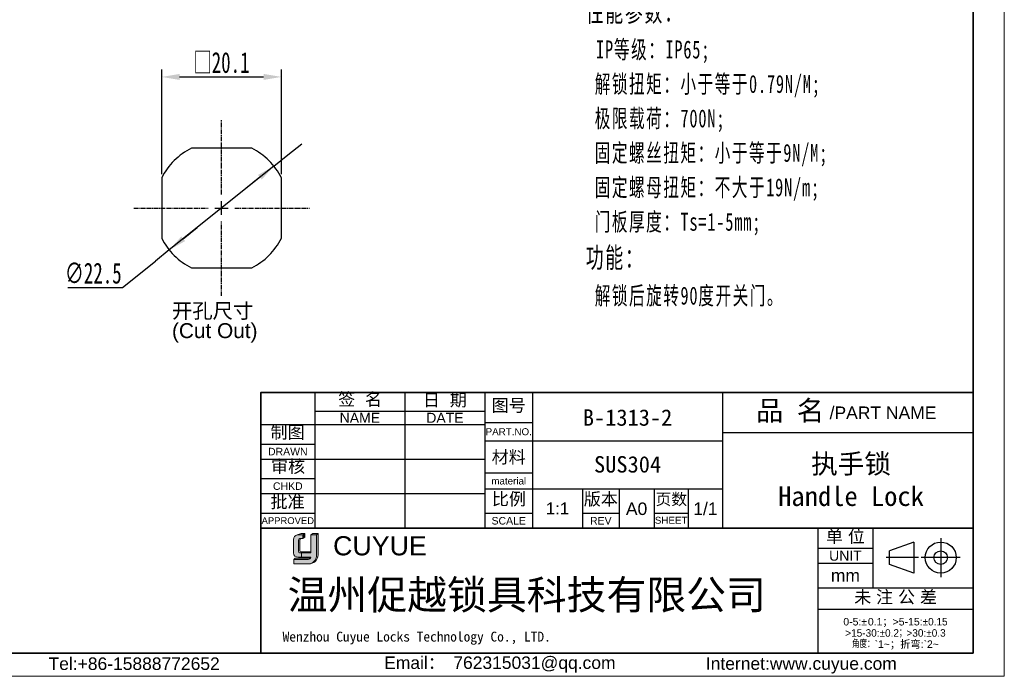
# Model space of a CAD drawing. Header units: millimetres. Extents: x 3052 to 3364, y 1631 to 1851.
# Tile 8 of 9: x 3199 to 3364, y 1631 to 1741. Entities that reach past the tile are written whole.
import ezdxf

# ---------------------------------------------------------------- set-up
doc = ezdxf.new("R2010")
doc.units = ezdxf.units.MM
doc.linetypes.add('CENTER', pattern=[10.159999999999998, 6.35, -1.27, 1.27, -1.27])
doc.linetypes.add('CENTER2', pattern=[1.125, 0.75, -0.125, 0.125, -0.125])
for name, color, linetype, lineweight in [('0007', 7, 'Continuous', 5), ('实线层', 7, 'Continuous', 25), ('尺寸线层', 3, 'Continuous', 18), ('粗实线层', 7, 'Continuous', 35), ('细实线层', 3, 'Continuous', 18)]:
    doc.layers.add(name, color=color, linetype=linetype, lineweight=lineweight)
doc.layers.add('中心线层', color=1, linetype='CENTER')
doc.styles.add('ARIAL', font='arial.ttf')
doc.styles.get("Standard").update_dxf_attribs({"font": 'arial.ttf'})
doc.styles.add('TEXTSTYLE_2', font='arial.ttf')
doc.styles.add('TEXTSTYLE_3', font='arial.ttf')
doc.styles.add('TEXTSTYLE_4', font='arial.ttf')
doc.styles.add('标准', font='txt', dxfattribs={"width": 0.667})
doc.dimstyles.new('对齐', dxfattribs={"dimtxt": 3, "dimasz": 2.5, "dimexe": 1.25, "dimexo": 0.625, "dimtad": 1, "dimdsep": 46, "dimtxsty": '标准', "dimcen": 2.5, "dimclrd": 3, "dimclre": 3, "dimclrt": 3, "dimadec": 0, "dimazin": 0, "dimtm": 1e-09, "dimtfac": 0.7, "dimtmove": 0, "dimatfit": 3, "dimfxl": 1, "dimarcsym": 0})
doc.dimstyles.new('水平', dxfattribs={"dimtxt": 3, "dimasz": 2.5, "dimexe": 1.25, "dimexo": 0.625, "dimtad": 1, "dimtih": 1, "dimtoh": 1, "dimdsep": 46, "dimtxsty": '标准', "dimcen": 2.5, "dimclrd": 3, "dimclre": 3, "dimclrt": 3, "dimadec": 0, "dimazin": 0, "dimtm": 1e-09, "dimtfac": 0.7, "dimtmove": 0, "dimatfit": 3, "dimfxl": 1, "dimarcsym": 0})

# ---------------------------------------------------------------- blocks, each defined once
blk = doc.blocks.new('*D27')
at = {"layer": 'Defpoints', "color": 0, "transparency": 16777216}
for p in [(3242.941073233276, 1731.540572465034), (3222.841073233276, 1714.589586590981), (3242.941073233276, 1714.589586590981)]:
    blk.add_point(p, dxfattribs=at)
at = {"layer": '尺寸线层', "color": 3, "lineweight": -2, "transparency": 16777216}
for p, q in [((3222.841073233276, 1715.214586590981), (3222.841073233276, 1732.790572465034)), ((3242.941073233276, 1715.214586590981), (3242.941073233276, 1732.790572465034)), ((3225.841073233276, 1731.540572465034), (3239.941073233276, 1731.540572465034))]:
    blk.add_line(p, q, dxfattribs=at)
at = {"layer": '尺寸线层', "color": 3, "transparency": 16777216}
for points in [[(3225.841073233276, 1732.040572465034), (3225.841073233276, 1731.040572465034), (3222.841073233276, 1731.540572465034)], [(3239.941073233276, 1732.040572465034), (3239.941073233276, 1731.040572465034), (3242.941073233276, 1731.540572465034)]]:
    blk.add_solid(points, dxfattribs=at)
at = {"layer": '尺寸线层', "color": 3, "transparency": 16777216, "insert": (3232.891073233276, 1733.915572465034), "char_height": 3.5, "width": 16.02515243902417, "attachment_point": 5, "style": '标准'}
blk.add_mtext('□20.1', dxfattribs=at)
blk = doc.blocks.new('*D28')
at = {"layer": 'Defpoints', "color": 0, "transparency": 16777216}
for p in [(3241.664904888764, 1716.575372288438), (3224.117241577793, 1702.492421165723)]:
    blk.add_point(p, dxfattribs=at)
at = {"layer": '尺寸线层', "color": 3, "lineweight": -2, "transparency": 16777216}
for p, q in [((3244.004593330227, 1718.4530991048), (3246.34428177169, 1720.330825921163)), ((3241.664904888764, 1716.575372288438), (3244.004593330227, 1718.4530991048)), ((3241.664904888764, 1716.575372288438), (3224.117241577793, 1702.492421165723)), ((3239.325216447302, 1714.697645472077), (3236.985528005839, 1712.819918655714)), ((3226.456930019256, 1704.370147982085), (3228.796618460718, 1706.247874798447)), ((3224.117241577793, 1702.492421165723), (3221.77755313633, 1700.614694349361)), ((3216.278657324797, 1696.201532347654), (3221.77755313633, 1700.614694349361)), ((3207.072708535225, 1696.201532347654), (3216.278657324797, 1696.201532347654))]:
    blk.add_line(p, q, dxfattribs=at)
at = {"layer": '尺寸线层', "color": 3, "transparency": 16777216}
for points in [[(3239.012261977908, 1715.087593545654), (3239.638170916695, 1714.307697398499), (3241.664904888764, 1716.575372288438)], [(3226.143975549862, 1704.760096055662), (3226.769884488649, 1703.980199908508), (3224.117241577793, 1702.492421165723)]]:
    blk.add_solid(points, dxfattribs=at)
at = {"layer": '尺寸线层', "color": 3, "transparency": 16777216, "insert": (3211.363182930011, 1698.576532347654), "char_height": 3.5, "width": 18.46798780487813, "attachment_point": 5, "style": '标准'}
blk.add_mtext('∅22.5', dxfattribs=at)
blk = doc.blocks.new('*U15')
at = {"layer": '中心线层', "color": 0, "linetype": 'CENTER2', "transparency": 16777216}
for p, q in [((0, 2.250000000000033), (0, 14.75000000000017)), ((-14.75000000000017, 0), (-2.250000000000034, 0)), ((2.250000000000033, 0), (14.75000000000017, 0)), ((0, -14.75000000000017), (0, -2.250000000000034))]:
    blk.add_line(p, q, dxfattribs=at)
at = {"layer": '中心线层', "color": 0, "linetype": 'Continuous', "transparency": 16777216}
for p, q in [((-1.125000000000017, 0), (1.125000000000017, 0)), ((0, -1.125000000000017), (0, 1.125000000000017))]:
    blk.add_line(p, q, dxfattribs=at)

msp = doc.modelspace()

# ---------------------------------------------------------------- hatches: boundary and pattern name
at = {"layer": '实线层'}
h = msp.add_hatch(color=30, dxfattribs=at)
edge = h.paths.add_edge_path(flags=0)
edge.add_arc((3246.118596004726, 1653.741536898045), 0.3000428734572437, 103.89623382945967, 180.1196323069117, ccw=False)
edge.add_line((3246.046536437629, 1654.032798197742), (3246.515669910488, 1654.032798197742))
edge.add_line((3246.515669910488, 1654.032798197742), (3246.515669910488, 1654.674768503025))
edge.add_line((3246.515669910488, 1654.674768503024), (3245.572865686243, 1654.674768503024))
edge.add_arc((3245.868279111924, 1653.789335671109), 0.9334133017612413, 108.4506221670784, 173.4013944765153)
edge.add_line((3244.941049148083, 1653.896596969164), (3244.941049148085, 1651.6294917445))
edge.add_arc((3245.739743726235, 1651.703898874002), 0.8021530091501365, 185.3223660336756, 272.7233690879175)
edge.add_line((3245.777857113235, 1650.902651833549), (3246.280492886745, 1650.902651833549))
edge.add_line((3246.280492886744, 1650.902651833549), (3246.280492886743, 1651.6294917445))
edge.add_line((3246.280492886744, 1651.629491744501), (3246.054223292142, 1651.629491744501))
edge.add_arc((3246.035356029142, 1651.845653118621), 0.216983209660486, 177.6597996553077, 274.98831874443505, ccw=False)
edge.add_line((3245.818553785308, 1651.85451316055), (3245.81855378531, 1653.740910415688))
h = msp.add_hatch(color=256, dxfattribs=at)
h.paths.add_polyline_path([(3246.2585714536, 1654.865714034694), (3245.572865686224, 1654.674768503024), (3246.515669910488, 1654.674768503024), (3246.839922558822, 1654.865714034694)], flags=0)
h.paths.add_polyline_path([(3247.896650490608, 1654.674768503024), (3248.815147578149, 1654.674768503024), (3249.085084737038, 1654.865714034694), (3248.235226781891, 1654.865714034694)], flags=0)
msp.add_hatch(color=256, dxfattribs=at).paths.add_polyline_path([(3246.515669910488, 1654.032798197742), (3246.839922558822, 1654.27917399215), (3246.839922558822, 1654.865714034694), (3246.515669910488, 1654.674768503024)], flags=0)
h = msp.add_hatch(color=256, dxfattribs=at)
edge = h.paths.add_edge_path(flags=0)
edge.add_line((3249.085084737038, 1654.865714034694), (3248.815147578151, 1654.674768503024))
edge.add_line((3248.815147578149, 1654.674768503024), (3248.815147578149, 1651.308645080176))
edge.add_arc((3247.291661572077, 1651.249223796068), 1.524644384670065, -71.74154242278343, 2.2336036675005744, ccw=False)
edge.add_arc((3247.51672131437, 1651.349772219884), 1.568902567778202, 279.2658368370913, 358.4978790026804)
edge.add_line((3249.085084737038, 1651.308645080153), (3249.085084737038, 1654.865714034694))
h = msp.add_hatch(color=256, dxfattribs=at)
edge = h.paths.add_edge_path(flags=0)
edge.add_line((3246.03493195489, 1651.985054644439), (3246.03493195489, 1653.74091041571))
edge.add_arc((3246.334974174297, 1653.741536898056), 0.3000428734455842, 103.89623382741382, 180.1196323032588, ccw=False)
edge.add_line((3246.262914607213, 1654.032798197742), (3246.04653643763, 1654.032798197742))
edge.add_arc((3246.11859600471, 1653.741536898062), 0.3000428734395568, 103.8962338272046, 180.1196323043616)
edge.add_line((3245.818553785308, 1653.74091041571), (3245.818553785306, 1651.854513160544))
edge.add_arc((3246.03535602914, 1651.845653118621), 0.2169832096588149, 177.6597996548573, 274.9883187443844)
edge.add_line((3246.05422329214, 1651.629491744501), (3247.896650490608, 1651.629491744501))
edge.add_line((3247.896650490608, 1651.629491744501), (3247.896650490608, 1651.812150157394))
edge.add_line((3247.896650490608, 1651.812150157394), (3246.173412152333, 1651.812150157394))
edge.add_arc((3246.205413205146, 1651.979687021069), 0.1705657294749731, 178.1966309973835, 259.1862447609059, ccw=False)
h = msp.add_hatch(color=256, dxfattribs=at)
edge = h.paths.add_edge_path(flags=0)
edge.add_line((3245.235631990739, 1650.72993180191), (3245.042503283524, 1650.517386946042))
edge.add_line((3245.042503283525, 1650.517386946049), (3247.43853626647, 1650.517386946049))
edge.add_arc((3247.350752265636, 1651.08677164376), 0.5761119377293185, 278.7644802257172, 323.8869948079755)
edge.add_line((3247.816167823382, 1650.747222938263), (3245.235631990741, 1650.72993180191))
at = {"layer": '尺寸线层'}
h = msp.add_hatch(color=179, dxfattribs=at)
edge = h.paths.add_edge_path(flags=0)
edge.add_line((3248.815147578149, 1654.674768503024), (3247.896650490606, 1654.674768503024))
edge.add_line((3247.896650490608, 1654.674768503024), (3247.896650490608, 1651.629491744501))
edge.add_line((3247.896650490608, 1651.629491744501), (3246.280492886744, 1651.629491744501))
edge.add_line((3246.280492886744, 1651.629491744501), (3246.280492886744, 1650.902651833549))
edge.add_line((3246.280492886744, 1650.902651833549), (3247.896650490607, 1650.902651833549))
edge.add_arc((3247.35075223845, 1651.086771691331), 0.5761119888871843, 278.7644821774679, 341.36184450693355, ccw=False)
edge.add_line((3247.438536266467, 1650.517386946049), (3245.042503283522, 1650.517386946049))
edge.add_line((3245.042503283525, 1650.517386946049), (3245.042503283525, 1649.781095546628))
edge.add_line((3245.042503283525, 1649.781095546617), (3247.490098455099, 1649.781095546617))
edge.add_arc((3247.516721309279, 1651.349771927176), 1.568902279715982, 269.0276957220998, 279.2658387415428)
edge.add_arc((3247.291661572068, 1651.249223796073), 1.524644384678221, 288.258457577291, 362.2336036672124)
edge.add_line((3248.815147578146, 1651.30864508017), (3248.815147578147, 1654.67476850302))

# ---------------------------------------------------------------- linework, layer by layer
for p, q in [((3239.473181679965, 1678.554697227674), (3239.473181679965, 1656.068656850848)), ((3248.543960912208, 1678.553119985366), (3248.543960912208, 1655.792593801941)), ((3263.661653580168, 1678.553119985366), (3263.661653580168, 1655.792593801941)), ((3277.098820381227, 1678.572532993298), (3277.098820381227, 1655.728019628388)), ((3277.099602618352, 1678.553119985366), (3277.099602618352, 1655.792593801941)), ((3285.077602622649, 1678.572532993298), (3285.077602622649, 1655.728019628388)), ((3316.98978865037, 1678.553994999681), (3316.98978865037, 1655.709481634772)), ((3316.992731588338, 1678.572532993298), (3316.992731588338, 1655.728019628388)), ((3248.543960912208, 1675.445594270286), (3277.099602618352, 1675.445594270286)), ((3239.473345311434, 1673.17794037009), (3277.099602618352, 1673.17794037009)), ((3277.098820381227, 1673.53330210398), (3285.077602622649, 1673.53330210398)), ((3316.98978865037, 1671.835020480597), (3359.012601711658, 1671.835020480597)), ((3239.473345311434, 1669.90244029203), (3248.543960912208, 1669.90244029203)), ((3277.098820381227, 1670.425776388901), (3316.992731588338, 1670.425776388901)), ((3239.473345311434, 1667.382824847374), (3277.099602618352, 1667.382824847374)), ((3239.473345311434, 1664.107324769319), (3248.543960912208, 1664.107324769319)), ((3277.098820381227, 1665.050596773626), (3285.077602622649, 1665.050596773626)), ((3239.473345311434, 1661.587709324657), (3277.099602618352, 1661.587709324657)), ((3277.098820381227, 1662.363006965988), (3316.992731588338, 1662.363006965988)), ((3293.476320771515, 1662.363006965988), (3293.476320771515, 1655.728019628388)), ((3299.607385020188, 1662.363006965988), (3299.607385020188, 1655.728019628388)), ((3305.486487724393, 1662.363006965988), (3305.486487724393, 1655.728019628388)), ((3311.197616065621, 1662.363006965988), (3311.197616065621, 1655.728019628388)), ((3239.473345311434, 1658.312209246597), (3248.543960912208, 1658.312209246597)), ((3277.098820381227, 1658.331622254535), (3285.077602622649, 1658.331622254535)), ((3293.476320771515, 1658.331622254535), (3299.607385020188, 1658.331622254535)), ((3305.486487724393, 1658.331622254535), (3311.197616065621, 1658.331622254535)), ((3316.98978865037, 1655.728019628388), (3316.992731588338, 1655.728019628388)), ((3332.976657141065, 1655.792593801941), (3332.976657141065, 1634.880155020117)), ((3332.976739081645, 1655.785856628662), (3332.976739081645, 1634.789430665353)), ((3342.215329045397, 1655.785856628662), (3342.215329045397, 1645.791382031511)), ((3349.091748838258, 1653.459273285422), (3344.987735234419, 1651.973127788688)), ((3349.091748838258, 1653.459273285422), (3349.091748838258, 1648.228039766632)), ((3353.590109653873, 1654.132440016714), (3353.590109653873, 1647.55487303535)), ((3332.976739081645, 1652.426369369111), (3342.215329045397, 1652.426369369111)), ((3344.987735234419, 1649.714185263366), (3344.987735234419, 1651.973127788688)), ((3332.976739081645, 1649.906753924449), (3342.215329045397, 1649.906753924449)), ((3349.835045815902, 1650.843656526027), (3344.406797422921, 1650.843656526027)), ((3349.091748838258, 1648.228039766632), (3344.987735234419, 1649.714185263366)), ((3356.878893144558, 1650.843656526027), (3350.301326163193, 1650.843656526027)), ((3332.976739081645, 1645.791382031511), (3359.012765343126, 1645.791382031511)), ((3332.976739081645, 1642.179933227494), (3359.012765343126, 1642.179933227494))]:
    msp.add_line(p, q)
for points in [[(3237.946763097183, 1719.583896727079), (3227.835383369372, 1719.583896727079)], [(3222.841073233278, 1714.589586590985), (3222.841073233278, 1704.478206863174)], [(3242.941073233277, 1704.478206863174), (3242.941073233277, 1714.589586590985)], [(3227.835383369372, 1699.48389672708), (3237.946763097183, 1699.48389672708)]]:
    msp.add_lwpolyline(points)
for radius in [2.615616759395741, 1.129471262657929]:
    msp.add_circle((3353.590109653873, 1650.843656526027), radius)
for radius, start, end in [(11.24999999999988, 116.7048522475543, 153.2951477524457), (11.25000000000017, 26.7048522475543, 63.29514775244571), (11.25000000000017, 206.7048522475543, 243.2951477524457), (11.24999999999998, 296.7048522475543, 333.2951477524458)]:
    msp.add_arc((3232.891073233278, 1709.533896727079), radius, start, end)
at = {"layer": '0007'}
for p, q in [((3245.572865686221, 1654.674768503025), (3246.2585714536, 1654.865714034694)), ((3245.572865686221, 1654.674768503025), (3246.515669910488, 1654.674768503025)), ((3246.2585714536, 1654.865714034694), (3246.839922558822, 1654.865714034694)), ((3246.515669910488, 1654.674768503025), (3246.839922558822, 1654.865714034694)), ((3246.515669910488, 1654.032798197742), (3246.515669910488, 1654.674768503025)), ((3246.515669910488, 1654.032798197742), (3246.839922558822, 1654.27917399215)), ((3246.839922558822, 1654.27917399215), (3246.839922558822, 1654.865714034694)), ((3247.896650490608, 1654.674768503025), (3248.235226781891, 1654.865714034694)), ((3247.896650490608, 1654.674768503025), (3248.815147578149, 1654.674768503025)), ((3247.896650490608, 1651.629491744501), (3247.896650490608, 1654.674768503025)), ((3248.235226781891, 1654.865714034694), (3249.085084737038, 1654.865714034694)), ((3248.815147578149, 1654.674768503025), (3249.085084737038, 1654.865714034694)), ((3248.815147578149, 1654.674768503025), (3248.815147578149, 1651.308645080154)), ((3249.085084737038, 1654.865714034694), (3249.085084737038, 1651.308645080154)), ((3244.941049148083, 1651.629491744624), (3244.941049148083, 1653.896596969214)), ((3245.818553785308, 1651.854513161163), (3245.818553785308, 1653.74091039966)), ((3246.03493195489, 1651.985054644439), (3246.03493195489, 1653.74091039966)), ((3246.04653643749, 1654.032798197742), (3246.515669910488, 1654.032798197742)), ((3245.777857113, 1650.902651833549), (3247.896650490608, 1650.902651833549)), ((3246.054223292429, 1651.629491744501), (3247.896650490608, 1651.629491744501)), ((3246.173412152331, 1651.812150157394), (3247.896650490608, 1651.812150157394)), ((3246.280492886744, 1651.629491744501), (3246.280492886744, 1650.902651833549)), ((3245.042503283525, 1650.517386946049), (3245.235631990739, 1650.72993180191)), ((3245.042503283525, 1649.781095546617), (3245.042503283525, 1650.517386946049)), ((3245.042503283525, 1650.517386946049), (3247.438536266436, 1650.517386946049)), ((3245.042503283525, 1649.781095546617), (3247.490098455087, 1649.781095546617)), ((3245.235631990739, 1650.72993180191), (3247.816167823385, 1650.747222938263))]:
    msp.add_line(p, q, dxfattribs=at)
for centre, radius, start, end in [((3245.868279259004, 1653.789335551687), 0.9334134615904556, 108.4506284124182, 173.4013882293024), ((3246.118595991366, 1653.741536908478), 0.3000428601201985, 103.8962318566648, 180.1196373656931), ((3246.334974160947, 1653.741536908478), 0.3000428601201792, 103.8962318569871, 180.1196373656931), ((3245.739743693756, 1651.703898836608), 0.8021529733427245, 185.3223635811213, 272.7233715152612), ((3246.035356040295, 1651.845653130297), 0.2169832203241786, 177.6598026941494, 274.9883156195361), ((3246.205413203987, 1651.979687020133), 0.1705657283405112, 178.1966306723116, 259.1862450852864), ((3247.350752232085, 1651.086771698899), 0.5761119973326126, 278.7644826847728, 341.3618439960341), ((3247.516721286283, 1651.349772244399), 1.568902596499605, 269.0276967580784, 358.4978781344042), ((3247.291661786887, 1651.249223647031), 1.524644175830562, 288.2424993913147, 2.233609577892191)]:
    msp.add_arc(centre, radius, start, end, dxfattribs=at)
at = {"layer": '粗实线层'}
for p, q in [((3239.473345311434, 1655.792593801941), (3332.976657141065, 1655.792593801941)), ((3332.976739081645, 1655.785856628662), (3359.012765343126, 1655.785856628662))]:
    msp.add_line(p, q, dxfattribs=at)
msp.add_lwpolyline([(3071.173822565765, 1846.13276499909), (3359.012765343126, 1846.13276499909), (3359.012765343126, 1634.810368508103), (3071.173822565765, 1634.810368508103)], close=True, dxfattribs=at)
msp.add_lwpolyline([(3359.012601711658, 1678.553994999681), (3312.394159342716, 1678.553994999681), (3239.473345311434, 1678.553119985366), (3239.473345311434, 1634.789430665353)], dxfattribs=at)
at = {"layer": '细实线层'}
msp.add_lwpolyline([(3052.459552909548, 1851.381963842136), (3364.261964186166, 1851.381963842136), (3364.261964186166, 1630.915612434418), (3052.459552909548, 1630.915612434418)], close=True, dxfattribs=at)

# ---------------------------------------------------------------- block references
at = {"layer": '中心线层', "linetype": 'CENTER2'}
msp.add_blockref('*U15', (3232.891073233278, 1709.533896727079), dxfattribs=at)

# ---------------------------------------------------------------- texts
at = {"insert": (3224.567660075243, 1693.529005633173), "char_height": 2.5, "attachment_point": 1}
msp.add_mtext_dynamic_manual_height_columns('\\pxsm0.8;{\\fSimSun|b0|i0|c134|p2;开孔尺寸}\\P(Cut Out)', width=19.09413521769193, gutter_width=12.5, heights=[0], dxfattribs=at)
at = {"line_spacing_factor": 0.8999999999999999}
for s, insert, char_height, width, attachment_point, style in [('签  名', (3256.137574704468, 1678.474833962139), 2.099679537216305, 9.235309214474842, 2, 'TEXTSTYLE_2'), ('日  期', (3270.363012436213, 1678.366065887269), 2.099679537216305, 9.235309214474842, 2, 'TEXTSTYLE_2'), ('图号', (3281.088211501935, 1677.447281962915), 2.099679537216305, 6.151404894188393, 2, 'TEXTSTYLE_2'), ('{\\fSimSun|b0|i0|c0|p34;品 名}', (3328.30446127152, 1677.202774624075), 3.359487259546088, 12.30937128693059, 2, 'TEXTSTYLE_2'), ('/PART NAME', (3343.905685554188, 1676.212651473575), 2.099679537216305, 17.88240081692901, 2, 'TEXTSTYLE_3'), ('NAME', (3256.102807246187, 1675.151639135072), 1.679743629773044, 6.762685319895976, 2, 'TEXTSTYLE_3'), ('DATE', (3270.380628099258, 1675.151639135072), 1.679743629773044, 6.244400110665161, 2, 'TEXTSTYLE_3'), ('制图', (3243.98195242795, 1672.936791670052), 2.099679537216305, 6.151404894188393, 2, 'TEXTSTYLE_2'), ('PART.NO.', (3281.088211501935, 1672.567449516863), 1.17582054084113, 7.741182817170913, 2, 'TEXTSTYLE_3'), ('DRAWN', (3244.008653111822, 1669.272536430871), 1.259807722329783, 6.636236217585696, 2, 'TEXTSTYLE_3'), ('材料', (3281.088211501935, 1668.788026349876), 2.099679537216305, 6.151404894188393, 2, 'TEXTSTYLE_2'), ('审核', (3244.056284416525, 1667.199511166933), 2.099679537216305, 6.151404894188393, 2, 'TEXTSTYLE_2'), ('material', (3281.088211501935, 1664.294712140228), 1.17582054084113, 7.378383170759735, 2, 'TEXTSTYLE_3'), ('CHKD', (3244.008653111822, 1663.477420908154), 1.259807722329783, 4.978347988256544, 2, 'TEXTSTYLE_3'), ('批准', (3243.970729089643, 1661.265065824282), 2.099679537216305, 6.151404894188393, 2, 'TEXTSTYLE_2'), ('比例', (3281.123126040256, 1661.746028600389), 2.099679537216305, 6.151404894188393, 2, 'TEXTSTYLE_2'), ('版本', (3296.541852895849, 1661.732803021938), 2.099679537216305, 6.151404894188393, 2, 'TEXTSTYLE_2'), ('页数', (3308.372191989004, 1661.614310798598), 1.931705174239, 5.659292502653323, 2, 'TEXTSTYLE_2'), ('A0', (3302.54693637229, 1660.095353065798), 2.099679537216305, 3.083904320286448, 2, 'TEXTSTYLE_2'), ('1/1', (3314.09517382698, 1660.095353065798), 2.099679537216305, 4.625856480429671, 2, 'TEXTSTYLE_2'), ('APPROVED', (3244.008653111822, 1657.619314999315), 1.133826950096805, 8.783997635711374, 2, 'TEXTSTYLE_3'), ('SCALE', (3281.088211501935, 1657.659724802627), 1.259807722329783, 5.760459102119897, 2, 'TEXTSTYLE_3'), ('REV', (3296.541852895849, 1657.659724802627), 1.259807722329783, 2.732813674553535, 2, 'TEXTSTYLE_4'), ('SHEET', (3308.342051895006, 1657.70171839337), 1.17582054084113, 4.858335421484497, 2, 'TEXTSTYLE_4'), ('CUYUE', (3251.608118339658, 1654.436744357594), 3.216940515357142, 35.84719737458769, 1, 'TEXTSTYLE_2'), ('单 位', (3337.596034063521, 1655.474781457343), 2.099679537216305, 7.693357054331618, 2, 'TEXTSTYLE_2'), ('UNIT', (3337.596034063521, 1652.00643346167), 1.679743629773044, 5.463850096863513, 2, 'TEXTSTYLE_3'), ('mm', (3337.596034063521, 1648.89890774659), 2.099679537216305, 4.870632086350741, 2, 'TEXTSTYLE_3'), ('未 注 公 差', (3346.009404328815, 1645.284341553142), 2.099679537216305, 16.92866626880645, 2, 'TEXTSTYLE_2'), ('0-5:{\\Fgdt,gbcbig.shx;`\\fsimsun|b0|i0|c0|p34;\\W0.16667; \\farial|b0|i0|c0|p34;\\W1;0.1\\fsimsun|b0|i0|c0|p34;；}>5-15:{\\Fgdt,gbcbig.shx;`0.15\\P>15-30:`0.2；>30:`0.3\\P角度：}`1~{\\fsimsun|b0|i0|c0|p34;；折弯}:`2~', (3345.994752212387, 1640.710157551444), 1.257293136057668, 25.55818512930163, 2, 'TEXTSTYLE_2'), ('{\\fsimsun|b0|i0|c134|p34;\\C0;Wenzhou Cuyue Locks Technology Co., LTD.}', (3243.132829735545, 1638.405390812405), 1.654426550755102, 69.05436836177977, 1, 'TEXTSTYLE_3'), ('{\\C256;Email\\fSimSun|b0|i0|c0|p34;： \\farial|b0|i0|c0|p34;762315031@qq.com}', (3279.601001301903, 1634.24896560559), 2.095488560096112, 42.56003837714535, 2, 'TEXTSTYLE_3'), ('Tel:+86-15888772652', (3218.221662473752, 1634.080169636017), 2.095488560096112, 29.74676102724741, 2, 'TEXTSTYLE_3'), ('{\\C256;Internet:www.cuyue.com}', (3330.196687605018, 1634.111872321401), 2.095488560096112, 62.11412418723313, 2, 'TEXTSTYLE_3')]:
    msp.add_mtext(s, dxfattribs=dict(at, insert=insert, char_height=char_height, width=width, attachment_point=attachment_point, style=style))
at = {"attachment_point": 5}
for s, insert, char_height, width in [('{\\fFangSong|b0|i0|c134|p34;\\C3;B-1313-2}', (3301.03369563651, 1674.336659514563), 2.757377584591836, 53.18697671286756), ('{\\fFangSong|b0|i0|c134|p34;\\C3;SUS304}', (3301.03369563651, 1666.478157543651), 2.757377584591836, 53.18697671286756), ('1:1', (3289.276961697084, 1659.104718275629), 2.011669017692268, 13.99786358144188)]:
    msp.add_mtext(s, dxfattribs=dict(at, insert=insert, char_height=char_height, width=width))
at = {"insert": (3338.54202181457, 1663.840725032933), "char_height": 3.268962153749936, "width": 74.78248635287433, "attachment_point": 5, "style": 'ARIAL'}
msp.add_mtext('{\\fFangSong|b0|i0|c134|p34;执手锁\\PHandle Lock}', dxfattribs=at)
at = {"layer": '尺寸线层', "insert": (3294.01826479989, 1774.016000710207), "char_height": 3.015881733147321, "width": 98.01145478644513, "attachment_point": 1, "line_spacing_factor": 1.150569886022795, "style": '标准'}
msp.add_mtext('{\\H1.14286x;\\T1.1;技术要求：\\P \\H0.875x;锁壳、锁芯、锁舌、螺母：SUS304^I\\P O圈NBR,\\P 防水平垫EPDM;\\P\\P\\H1.14286x;性能参数：\\P \\H0.875x;IP等级：IP65;\\P 解锁扭矩：小于等于0.79N/M;\\P 极限载荷：700N;\\P 固定螺丝扭矩：小于等于9N/M;\\P 固定螺母扭矩：不大于19N/m;\\P 门板厚度：Ts=1-5mm;\\P\\H1.14286x;功能：\\P\\H0.87499x; 解锁后旋转90度开关门。}', dxfattribs=at)
at = {"layer": '尺寸线层', "insert": (3243.981227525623, 1647.058855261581), "char_height": 4.903421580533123, "width": 90.01658120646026, "attachment_point": 1}
msp.add_mtext('{\\fSimSun|b0|i0|c134|p2;\\C0;温州促越锁具科技有限公司}', dxfattribs=at)

# ---------------------------------------------------------------- dimensions: what is measured, and where the dimension line sits
at = {"layer": '尺寸线层'}
dim = msp.add_linear_dim(base=(3242.941073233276, 1731.540572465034), p1=(3222.841073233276, 1714.589586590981), p2=(3242.941073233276, 1714.589586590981), text='□<>', dimstyle='对齐', override={"dimtxt": 3.5, "dimasz": 3}, dxfattribs=at)
dim.commit()
dim.dimension.update_dxf_attribs({"geometry": '*D27', "text_midpoint": (3232.891073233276, 1733.915572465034)})
dim = msp.add_diameter_dim_2p(p1=(3241.664904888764, 1716.575372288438), p2=(3224.117241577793, 1702.492421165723), dimstyle='水平', override={"dimtxt": 3.5, "dimasz": 3}, dxfattribs=at)
dim.commit()
dim.dimension.update_dxf_attribs({"geometry": '*D28', "text_midpoint": (3211.363182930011, 1696.201532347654), "dimtype": 163})

doc.saveas('drawing.dxf')
